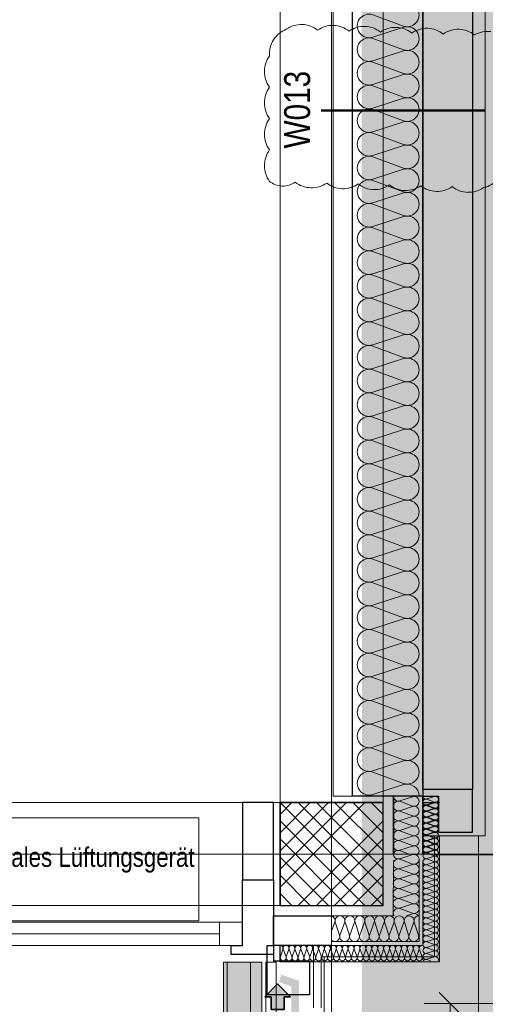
# Model space of a CAD drawing. Extents: x -620 to 300, y 62 to 1112.
# Tile 149 of 226: x 15 to 51, y 373 to 449. Entities that reach past the tile are written whole.
import ezdxf
from ezdxf.lldxf.tags import DXFTag

# ---------------------------------------------------------------- set-up
doc = ezdxf.new("R2010")
doc.units = 0
doc.layers.get('0').update_dxf_attribs({"lineweight": 13})
for name, color, linetype, lineweight, true_color in [('00_E_ST_Handlaufleuchte_Bem', 7, 'Continuous', 5, 0x7d7d00), ('00_E_ST_Handlaufleuchte_Kabel', 3, 'Continuous', 18, 0x00ff00), ('00_E_ST_Handlaufleuchte_Leerrohre_Terrasse', 6, 'Continuous', 25, 0xff00ff), ('00_E_ST_Handlaufleuchte_Übergabepunkte direkt ins Haus', 7, 'Continuous', 35, 0xcc0099), ('30 -33 Aussenwände- 3 Aussenstützen', 7, 'Continuous', 50, 0x0000dd), ('30 -33 Aussenwände- 7 Fassade_ Elemente', 7, 'Continuous', 9, 0x00aacc), ('30 -35 Decken- 1 Konstruktion-Träger- Stahlbeton', 7, 'Continuous', 13, 0x33aa00), ('30 -36 Dächer- 3 Dachbeläge', 7, 'Continuous', 15, 0x9999ff), ('30 -36 Dächer- 4 Dachbekleidungen', 7, 'Continuous', 9, 0xccccff), ('60- 61 allgemeine Ausstattung- 4 Terrassen', 9, 'Continuous', 9, 0x808080), ('70 -72 Beschriftung- 1 Beschriftung allgemein', 7, 'Continuous', 9, 0xff6633), ('70 -77 Revision- 2 Wolken', 7, 'Continuous', 18, 0x944cff), ('iwb_Layout BA_Markierung', 7, 'Continuous', 9, 0xbadcdc)]:
    doc.layers.add(name, color=color, linetype=linetype, lineweight=lineweight, true_color=true_color)
doc.layers.add('70 -71 Achsen- 1 Gebäudeachsen', color=7, linetype='STRICHPUNKT2-A06CPVSFL0', lineweight=18)
doc.layers.add('70 -75 Raumstempel- 3 Wandstempel', color=7, linetype='Continuous', lineweight=50)
doc.styles.get("Standard").update_dxf_attribs({"font": 'ARIALN.TTF'})
tags = doc.linetypes.add('grob-A06CPVSAL0', pattern=[14, 3, -8, 3]).pattern_tags.tags
tags[8:9] = [DXFTag(74, 4), DXFTag(75, 0), DXFTag(340, '0'), DXFTag(46, 0.0), DXFTag(50, 0.0), DXFTag(44, 0.0), DXFTag(45, 0.0)]
tags[6:7] = [DXFTag(74, 4), DXFTag(75, 0), DXFTag(340, '0'), DXFTag(46, 0.0), DXFTag(50, 0.0), DXFTag(44, 0.0), DXFTag(45, 0.0)]
tags[4:5] = [DXFTag(74, 4), DXFTag(75, 0), DXFTag(340, '0'), DXFTag(46, 0.0), DXFTag(50, 0.0), DXFTag(44, 0.0), DXFTag(45, 0.0)]
tags = doc.linetypes.add('STRICHPUNKT2-A06CPVSFL0', pattern=[12.7, 6.35, -3.175, 0, -3.175]).pattern_tags.tags
tags[10:11] = [DXFTag(74, 4), DXFTag(75, 0), DXFTag(340, '0'), DXFTag(46, 0.0), DXFTag(50, 0.0), DXFTag(44, 0.0), DXFTag(45, 0.0)]
tags[8:9] = [DXFTag(74, 4), DXFTag(75, 0), DXFTag(340, '0'), DXFTag(46, 0.0), DXFTag(50, 0.0), DXFTag(44, 0.0), DXFTag(45, 0.0)]
tags[6:7] = [DXFTag(74, 4), DXFTag(75, 0), DXFTag(340, '0'), DXFTag(46, 0.0), DXFTag(50, 0.0), DXFTag(44, 0.0), DXFTag(45, 0.0)]
tags[4:5] = [DXFTag(74, 4), DXFTag(75, 0), DXFTag(340, '0'), DXFTag(46, 0.0), DXFTag(50, 0.0), DXFTag(44, 0.0), DXFTag(45, 0.0)]

# ---------------------------------------------------------------- blocks, each defined once
blk = doc.blocks.new('Polygon-A06CPVS4L0')
at = {"color": 0, "linetype": 'ByBlock', "lineweight": -2, "ltscale": 0.13}
blk.add_solid([(41.831, 86.61), (41.664, 1083.814), (76.501, 86.518), (76.501, 1083.814)], dxfattribs=at)
blk = doc.blocks.new('Referenz-A06CPVSGL0')
at = {"layer": '30 -33 Aussenwände- 3 Aussenstützen', "color": 0, "lineweight": 9}
for p, q in [((35.421, 388.453), (43.421, 380.453)), ((42.007, 388.453), (35.421, 381.868)), ((40.593, 388.453), (35.421, 383.282)), ((39.179, 388.453), (35.421, 384.696)), ((37.765, 388.453), (35.421, 386.11)), ((36.35, 388.453), (35.421, 387.524)), ((36.836, 388.453), (43.421, 381.868)), ((38.25, 388.453), (43.421, 383.282)), ((39.664, 388.453), (43.421, 384.696)), ((41.078, 388.453), (43.421, 386.11)), ((42.493, 388.453), (43.421, 387.524)), ((35.421, 387.039), (42.007, 380.453)), ((43.421, 387.039), (36.836, 380.453)), ((35.421, 385.625), (40.593, 380.453)), ((43.421, 385.625), (38.25, 380.453)), ((39.421, 385.453), (39.421, 383.453)), ((35.421, 384.211), (39.179, 380.453)), ((38.421, 384.453), (40.421, 384.453)), ((43.421, 384.211), (39.664, 380.453)), ((35.421, 382.797), (37.765, 380.453)), ((43.421, 382.797), (41.078, 380.453)), ((35.421, 381.382), (36.35, 380.453)), ((43.421, 381.382), (42.493, 380.453))]:
    blk.add_line(p, q, dxfattribs=at)
at = {"layer": '30 -33 Aussenwände- 3 Aussenstützen', "color": 0, "linetype": 'Continuous', "lineweight": 25, "ltscale": 0.25}
for p, q in [((43.421, 388.453), (35.421, 388.453)), ((35.421, 388.453), (35.421, 380.453)), ((43.421, 380.453), (43.421, 388.453)), ((35.421, 380.453), (43.421, 380.453))]:
    blk.add_line(p, q, dxfattribs=at)
at = {"layer": '30 -33 Aussenwände- 7 Fassade_ Elemente', "color": 0, "linetype": 'Continuous', "lineweight": 25, "ltscale": 0.25}
for p, q in [((46.521, 549.453), (46.521, 384.453)), ((41.061, 388.953), (41.061, 544.953)), ((46.521, 389.453), (46.521, 544.453)), ((50.361, 544.453), (50.361, 389.453)), ((50.361, 389.453), (46.521, 389.453)), ((50.361, 389.453), (46.521, 389.453)), ((46.521, 389.453), (46.521, 388.953)), ((50.361, 386.153), (50.361, 389.453)), ((44.221, 388.953), (41.061, 388.953)), ((44.221, 384.453), (44.221, 388.953)), ((46.521, 388.953), (44.221, 388.953)), ((44.221, 388.953), (44.221, 384.453)), ((46.521, 384.453), (46.521, 388.953)), ((46.521, 388.953), (47.721, 388.953)), ((47.721, 388.953), (47.721, 386.153)), ((34.921, 388.453), (32.521, 388.453)), ((32.521, 388.453), (32.521, 382.453)), ((34.921, 382.453), (34.921, 388.453)), ((46.518, 388.45), (47.798, 388.45)), ((47.721, 386.153), (50.361, 386.153)), ((32.521, 377.353), (32.521, 382.453)), ((32.521, 382.453), (34.921, 382.453)), ((34.921, 382.453), (34.921, 376.653)), ((34.921, 377.353), (34.921, 379.653)), ((34.921, 379.653), (39.421, 379.653)), ((31.621, 376.653), (31.621, 377.353)), ((31.621, 377.353), (32.521, 377.353)), ((34.421, 373.513), (34.421, 377.353)), ((34.421, 377.353), (34.921, 377.353)), ((39.421, 377.353), (34.921, 377.353)), ((34.921, 377.353), (34.921, 376.153)), ((35.421, 376.073), (35.421, 377.353)), ((34.921, 376.653), (31.621, 376.653)), ((34.921, 376.153), (37.721, 376.153)), ((37.721, 376.153), (37.721, 373.513)), ((37.721, 373.513), (34.421, 373.513))]:
    blk.add_line(p, q, dxfattribs=at)
at = {"layer": '30 -33 Aussenwände- 7 Fassade_ Elemente', "color": 0, "linetype": 'Continuous', "ltscale": 0.13}
for p, q in [((51.361, 385.853), (51.361, 548.053)), ((39.561, 544.953), (39.561, 388.953)), ((42.621, 449.651), (45.021, 448.763)), ((45.021, 448.673), (42.621, 447.902)), ((42.621, 447.812), (45.021, 446.925)), ((45.021, 446.835), (42.621, 446.064)), ((42.621, 445.974), (45.021, 445.086)), ((45.021, 444.996), (42.621, 444.225)), ((42.621, 444.135), (45.021, 443.248)), ((45.021, 443.158), (42.621, 442.386)), ((42.621, 442.296), (45.021, 441.409)), ((45.021, 441.319), (42.621, 440.548)), ((42.621, 440.458), (45.021, 439.571)), ((45.021, 439.481), (42.621, 438.709)), ((42.621, 438.619), (45.021, 437.732)), ((45.021, 437.642), (42.621, 436.871)), ((42.621, 436.781), (45.021, 435.894)), ((45.021, 435.804), (42.621, 435.032)), ((42.621, 434.942), (45.021, 434.055)), ((45.021, 433.965), (42.621, 433.194)), ((42.621, 433.104), (45.021, 432.217)), ((45.021, 432.127), (42.621, 431.355)), ((42.621, 431.265), (45.021, 430.378)), ((45.021, 430.288), (42.621, 429.517)), ((42.621, 429.427), (45.021, 428.54)), ((45.021, 428.45), (42.621, 427.678)), ((42.621, 427.588), (45.021, 426.701)), ((45.021, 426.611), (42.621, 425.84)), ((42.621, 425.75), (45.021, 424.863)), ((45.021, 424.773), (42.621, 424.001)), ((42.621, 423.911), (45.021, 423.024)), ((45.021, 422.934), (42.621, 422.163)), ((42.621, 422.073), (45.021, 421.185)), ((45.021, 421.095), (42.621, 420.324)), ((42.621, 420.234), (45.021, 419.347)), ((45.021, 419.257), (42.621, 418.486)), ((42.621, 418.396), (45.021, 417.508)), ((45.021, 417.418), (42.621, 416.647)), ((42.621, 416.557), (45.021, 415.67)), ((45.021, 415.58), (42.621, 414.809)), ((42.621, 414.719), (45.021, 413.831)), ((45.021, 413.741), (42.621, 412.97)), ((42.621, 412.88), (45.021, 411.993)), ((45.021, 411.903), (42.621, 411.131)), ((42.621, 411.041), (45.021, 410.154)), ((45.021, 410.064), (42.621, 409.293)), ((42.621, 409.203), (45.021, 408.316)), ((45.021, 408.226), (42.621, 407.454)), ((42.621, 407.364), (45.021, 406.477)), ((45.021, 406.387), (42.621, 405.616)), ((42.621, 405.526), (45.021, 404.639)), ((45.021, 404.549), (42.621, 403.777)), ((42.621, 403.687), (45.021, 402.8)), ((45.021, 402.71), (42.621, 401.939)), ((42.621, 401.849), (45.021, 400.962)), ((45.021, 400.872), (42.621, 400.1)), ((42.621, 400.01), (45.021, 399.123)), ((45.021, 399.033), (42.621, 398.262)), ((42.621, 398.172), (45.021, 397.285)), ((45.021, 397.195), (42.621, 396.423)), ((42.621, 396.333), (45.021, 395.446)), ((45.021, 395.356), (42.621, 394.585)), ((42.621, 394.495), (45.021, 393.608)), ((45.021, 393.518), (42.621, 392.746)), ((42.621, 392.656), (45.021, 391.769)), ((42.621, 392.656), (45.021, 391.769)), ((45.021, 391.679), (42.621, 390.908)), ((45.021, 391.679), (42.621, 390.908)), ((42.621, 390.818), (45.021, 389.93)), ((45.021, 389.84), (42.621, 389.069)), ((39.561, 388.953), (46.521, 388.953)), ((44.721, 388.584), (45.721, 388.905)), ((45.721, 388.177), (44.721, 388.546)), ((46.521, 388.953), (46.521, 385.853)), ((46.822, 388.732), (47.422, 388.924)), ((47.421, 388.487), (46.822, 388.709)), ((-121.079, 388.453), (34.921, 388.453)), ((34.921, 388.453), (34.921, 377.353)), ((44.721, 387.818), (45.721, 388.139)), ((44.721, 387.818), (45.721, 388.139)), ((45.721, 387.411), (44.721, 387.78)), ((45.721, 387.411), (44.721, 387.78)), ((46.818, 388.228), (47.418, 388.421)), ((47.418, 387.984), (46.818, 388.206)), ((46.818, 387.769), (47.418, 387.962)), ((46.818, 387.769), (47.418, 387.962)), ((46.821, 388.272), (47.421, 388.464)), ((46.821, 388.272), (47.421, 388.464)), ((47.421, 388.027), (46.821, 388.249)), ((47.421, 388.027), (46.821, 388.249)), ((46.821, 387.812), (47.421, 388.005)), ((47.421, 387.568), (46.821, 387.79)), ((44.721, 387.052), (45.721, 387.373)), ((45.721, 386.645), (44.721, 387.014)), ((47.418, 387.524), (46.818, 387.746)), ((47.418, 387.524), (46.818, 387.746)), ((46.818, 387.309), (47.418, 387.502)), ((47.418, 387.065), (46.818, 387.287)), ((46.818, 386.849), (47.418, 387.042)), ((46.82, 386.893), (47.42, 387.085)), ((46.821, 387.353), (47.421, 387.545)), ((47.42, 387.108), (46.821, 387.33)), ((44.721, 386.286), (45.721, 386.607)), ((44.721, 386.286), (45.721, 386.607)), ((45.721, 385.878), (44.721, 386.248)), ((45.721, 385.878), (44.721, 386.248)), ((47.418, 386.605), (46.818, 386.827)), ((46.818, 386.39), (47.418, 386.583)), ((47.418, 386.146), (46.818, 386.367)), ((47.42, 386.648), (46.82, 386.871)), ((46.82, 386.433), (47.42, 386.626)), ((47.42, 386.189), (46.82, 386.411)), ((44.721, 385.52), (45.721, 385.841)), ((44.721, 385.52), (45.721, 385.841)), ((45.721, 385.112), (44.721, 385.482)), ((46.521, 385.853), (51.361, 385.853)), ((46.818, 385.93), (47.418, 386.123)), ((47.418, 385.686), (46.818, 385.908)), ((46.818, 385.471), (47.418, 385.663)), ((47.419, 385.729), (46.819, 385.951)), ((46.819, 385.514), (47.419, 385.707)), ((46.819, 385.514), (47.419, 385.707)), ((47.419, 385.269), (46.819, 385.492)), ((47.419, 385.269), (46.819, 385.492)), ((46.82, 385.974), (47.42, 386.166)), ((47.801, 385.853), (47.801, 376.073)), ((39.421, 383.453), (39.421, 385.453)), ((39.421, 383.453), (39.421, 385.453)), ((39.421, 383.453), (39.421, 385.453)), ((44.721, 384.754), (45.721, 385.075)), ((44.721, 384.716), (45.432, 384.453)), ((47.418, 385.226), (46.818, 385.448)), ((46.818, 385.011), (47.418, 385.204)), ((47.418, 384.767), (46.818, 384.988)), ((46.818, 384.595), (47.419, 384.787)), ((46.818, 384.551), (47.418, 384.744)), ((46.819, 385.055), (47.419, 385.247)), ((46.819, 385.055), (47.419, 385.247)), ((47.419, 384.81), (46.819, 385.032)), ((40.421, 384.453), (38.421, 384.453)), ((40.421, 384.453), (38.421, 384.453)), ((40.421, 384.453), (38.421, 384.453)), ((44.221, 383.953), (44.218, 379.653)), ((44.722, 384.084), (45.722, 384.405)), ((45.721, 383.676), (44.722, 384.047)), ((46.221, 383.952), (46.217, 377.653)), ((46.521, 383.952), (46.516, 377.353)), ((46.818, 384.572), (47.14, 384.453)), ((47.418, 384.307), (46.818, 384.529)), ((46.818, 384.092), (47.418, 384.285)), ((47.418, 383.847), (46.818, 384.069)), ((44.721, 383.318), (45.721, 383.639)), ((44.721, 383.318), (45.721, 383.639)), ((45.721, 382.91), (44.721, 383.281)), ((45.721, 382.91), (44.721, 383.281)), ((46.818, 383.632), (47.418, 383.825)), ((47.418, 383.388), (46.818, 383.61)), ((46.818, 383.172), (47.418, 383.365)), ((44.72, 382.552), (45.721, 382.873)), ((45.72, 382.144), (44.72, 382.515)), ((47.418, 382.928), (46.818, 383.15)), ((46.818, 382.713), (47.418, 382.906)), ((47.418, 382.468), (46.818, 382.69)), ((46.818, 382.253), (47.418, 382.446)), ((44.72, 381.786), (45.72, 382.107)), ((44.72, 381.786), (45.72, 382.107)), ((45.72, 381.378), (44.72, 381.749)), ((45.72, 381.378), (44.72, 381.749)), ((47.418, 382.009), (46.818, 382.231)), ((46.818, 381.794), (47.418, 381.986)), ((47.418, 381.549), (46.818, 381.771)), ((44.719, 381.02), (45.719, 381.341)), ((44.719, 381.02), (45.719, 381.341)), ((45.719, 380.612), (44.719, 380.982)), ((46.818, 381.334), (47.418, 381.527)), ((47.418, 381.09), (46.818, 381.311)), ((46.818, 380.874), (47.418, 381.067)), ((44.719, 380.254), (45.719, 380.575)), ((45.718, 379.846), (44.719, 380.216)), ((47.418, 380.63), (46.818, 380.852)), ((46.818, 380.415), (47.418, 380.607)), ((47.418, 380.17), (46.818, 380.392)), ((46.818, 379.955), (47.418, 380.148)), ((44.218, 379.653), (39.421, 379.653)), ((45.232, 379.653), (45.718, 379.808)), ((47.418, 379.711), (46.818, 379.932)), ((46.818, 379.495), (47.418, 379.688)), ((47.418, 379.251), (46.818, 379.473)), ((32.521, 379.153), (8.121, 379.153)), ((32.521, 377.353), (32.521, 379.153)), ((39.679, 379.153), (39.421, 378.458)), ((39.716, 379.153), (40.038, 378.153)), ((40.075, 378.153), (40.445, 379.153)), ((40.482, 379.153), (40.804, 378.153)), ((40.482, 379.153), (40.804, 378.153)), ((40.841, 378.153), (41.211, 379.153)), ((40.841, 378.153), (41.211, 379.153)), ((41.248, 379.153), (41.57, 378.153)), ((41.248, 379.153), (41.57, 378.153)), ((41.607, 378.153), (41.977, 379.153)), ((42.014, 379.153), (42.336, 378.153)), ((42.373, 378.153), (42.743, 379.153)), ((42.78, 379.153), (43.102, 378.153)), ((43.139, 378.153), (43.509, 379.153)), ((43.546, 379.153), (43.868, 378.153)), ((43.905, 378.153), (44.275, 379.153)), ((44.312, 379.153), (44.634, 378.153)), ((44.671, 378.153), (45.041, 379.153)), ((44.671, 378.153), (45.041, 379.153)), ((45.079, 379.153), (45.4, 378.153)), ((45.079, 379.153), (45.4, 378.153)), ((45.437, 378.153), (45.807, 379.153)), ((45.845, 379.153), (46.166, 378.153)), ((46.818, 379.036), (47.418, 379.229)), ((47.418, 378.791), (46.818, 379.013)), ((46.818, 378.576), (47.418, 378.769)), ((47.418, 378.332), (46.818, 378.554)), ((46.818, 378.116), (47.418, 378.309)), ((47.418, 377.872), (46.818, 378.094)), ((46.818, 377.657), (47.418, 377.85)), ((8.121, 377.353), (32.521, 377.353)), ((34.921, 377.353), (38.021, 377.353)), ((35.421, 376.073), (35.421, 377.353)), ((38.021, 377.353), (38.021, 372.513)), ((46.217, 377.653), (39.421, 377.653)), ((46.516, 377.353), (39.421, 377.353)), ((47.418, 377.413), (46.818, 377.634)), ((46.818, 377.197), (47.418, 377.39)), ((46.818, 377.197), (47.418, 377.39)), ((47.418, 376.953), (46.818, 377.175)), ((47.418, 376.953), (46.818, 377.175)), ((35.643, 377.053), (35.45, 376.453)), ((35.888, 376.453), (35.666, 377.053)), ((36.103, 377.053), (35.91, 376.453)), ((36.103, 377.053), (35.91, 376.453)), ((36.347, 376.453), (36.125, 377.053)), ((36.347, 376.453), (36.125, 377.053)), ((36.563, 377.053), (36.37, 376.453)), ((36.807, 376.453), (36.585, 377.053)), ((37.022, 377.053), (36.829, 376.453)), ((37.266, 376.453), (37.045, 377.053)), ((37.482, 377.053), (37.289, 376.453)), ((37.726, 376.453), (37.504, 377.053)), ((37.941, 377.053), (37.749, 376.453)), ((38.186, 376.453), (37.964, 377.053)), ((38.401, 377.053), (38.208, 376.453)), ((38.645, 376.453), (38.424, 377.053)), ((38.861, 377.053), (38.668, 376.453)), ((39.105, 376.453), (38.883, 377.053)), ((39.32, 377.053), (39.127, 376.453)), ((39.565, 376.453), (39.343, 377.053)), ((39.78, 377.053), (39.587, 376.453)), ((40.024, 376.453), (39.802, 377.053)), ((40.24, 377.053), (40.047, 376.453)), ((40.484, 376.453), (40.262, 377.053)), ((40.699, 377.053), (40.506, 376.453)), ((40.944, 376.453), (40.722, 377.053)), ((41.159, 377.053), (40.966, 376.453)), ((41.403, 376.453), (41.181, 377.053)), ((41.618, 377.053), (41.426, 376.453)), ((41.863, 376.453), (41.641, 377.053)), ((42.078, 377.053), (41.885, 376.453)), ((42.322, 376.453), (42.101, 377.053)), ((42.538, 377.053), (42.345, 376.453)), ((42.782, 376.453), (42.56, 377.053)), ((42.997, 377.053), (42.805, 376.453)), ((43.242, 376.453), (43.02, 377.053)), ((43.457, 377.053), (43.264, 376.453)), ((43.701, 376.453), (43.479, 377.053)), ((43.917, 377.053), (43.724, 376.453)), ((44.161, 376.453), (43.939, 377.053)), ((44.376, 377.053), (44.183, 376.453)), ((44.621, 376.453), (44.399, 377.053)), ((44.836, 377.053), (44.643, 376.453)), ((45.08, 376.453), (44.858, 377.053)), ((45.296, 377.053), (45.103, 376.453)), ((45.296, 377.053), (45.103, 376.453)), ((45.54, 376.453), (45.318, 377.053)), ((45.54, 376.453), (45.318, 377.053)), ((45.755, 377.053), (45.562, 376.453)), ((45.755, 377.053), (45.562, 376.453)), ((45.999, 376.453), (45.778, 377.053)), ((46.215, 377.053), (46.022, 376.453)), ((46.459, 376.453), (46.237, 377.053)), ((46.521, 376.578), (46.482, 376.453)), ((46.818, 376.738), (47.418, 376.93)), ((46.818, 376.738), (47.418, 376.93)), ((47.418, 376.493), (46.818, 376.715)), ((46.818, 376.278), (47.418, 376.471)), ((47.801, 376.073), (35.421, 376.073)), ((46.818, 376.255), (47.094, 376.153))]:
    blk.add_line(p, q, dxfattribs=at)
at = {"layer": '30 -33 Aussenwände- 7 Fassade_ Elemente', "color": 0, "linetype": 'grob-A06CPVSAL0', "ltscale": 0.13}
for p, q in [((29.121, 387.253), (-12.879, 387.253)), ((29.121, 379.253), (29.121, 387.253)), ((-12.879, 379.253), (29.121, 379.253))]:
    blk.add_line(p, q, dxfattribs=at)
at = {"layer": '30 -33 Aussenwände- 7 Fassade_ Elemente', "color": 0, "linetype": 'Continuous', "lineweight": 18, "ltscale": 0.18}
for p, q in [((32.521, 377.353), (32.521, 382.453)), ((32.521, 382.453), (34.921, 382.453)), ((34.921, 382.453), (34.921, 376.653)), ((32.521, 379.153), (30.721, 379.153)), ((30.721, 379.153), (30.721, 377.353)), ((32.521, 377.353), (32.521, 379.153)), ((9.721, 378.253), (30.721, 378.253)), ((30.721, 377.353), (32.521, 377.353)), ((31.621, 376.653), (31.621, 377.353)), ((31.621, 377.353), (32.521, 377.353)), ((34.921, 376.653), (31.621, 376.653))]:
    blk.add_line(p, q, dxfattribs=at)
at = {"layer": '30 -33 Aussenwände- 7 Fassade_ Elemente', "color": 0, "linetype": 'Continuous', "ltscale": 0.13}
for centre, major_axis, end_param in [((45.303, 449.638), (-0.282, -0.874), 3.764652), ((42.34, 448.776), (0.282, 0.874), 3.765224), ((45.303, 447.799), (-0.282, -0.874), 3.764652), ((42.34, 446.938), (0.282, 0.874), 3.765224), ((45.303, 445.961), (-0.282, -0.874), 3.764652), ((42.34, 445.099), (0.282, 0.874), 3.765224), ((45.303, 444.122), (-0.282, -0.874), 3.764652), ((42.34, 443.261), (0.282, 0.874), 3.765224), ((45.303, 442.284), (-0.282, -0.874), 3.764652), ((42.34, 441.422), (0.282, 0.874), 3.765224), ((45.303, 440.445), (-0.282, -0.874), 3.764652), ((42.34, 439.584), (0.282, 0.874), 3.765224), ((45.303, 438.606), (-0.282, -0.874), 3.764652), ((42.34, 437.745), (0.282, 0.874), 3.765224), ((45.303, 436.768), (-0.282, -0.874), 3.764652), ((42.34, 435.907), (0.282, 0.874), 3.765224), ((45.303, 434.929), (-0.282, -0.874), 3.764652), ((42.34, 434.068), (0.282, 0.874), 3.765224), ((45.303, 433.091), (-0.282, -0.874), 3.764652), ((42.34, 432.23), (0.282, 0.874), 3.765224), ((45.303, 431.252), (-0.282, -0.874), 3.764652), ((42.34, 430.391), (0.282, 0.874), 3.765224), ((45.303, 429.414), (-0.282, -0.874), 3.764652), ((42.34, 428.553), (0.282, 0.874), 3.765224), ((45.303, 427.575), (-0.282, -0.874), 3.764652), ((42.34, 426.714), (0.282, 0.874), 3.765224), ((45.303, 425.737), (-0.282, -0.874), 3.764652), ((42.34, 424.875), (0.282, 0.874), 3.765224), ((45.303, 423.898), (-0.282, -0.874), 3.764652), ((42.34, 423.037), (0.282, 0.874), 3.765224), ((45.303, 422.06), (-0.282, -0.874), 3.764652), ((42.34, 421.198), (0.282, 0.874), 3.765224), ((45.303, 420.221), (-0.282, -0.874), 3.764652), ((42.34, 419.36), (0.282, 0.874), 3.765224), ((45.303, 418.383), (-0.282, -0.874), 3.764652), ((42.34, 417.521), (0.282, 0.874), 3.765224), ((45.303, 416.544), (-0.282, -0.874), 3.764652), ((42.34, 415.683), (0.282, 0.874), 3.765224), ((45.303, 414.706), (-0.282, -0.874), 3.764652), ((42.34, 413.844), (0.282, 0.874), 3.765224), ((45.303, 412.867), (-0.282, -0.874), 3.764652), ((42.34, 412.006), (0.282, 0.874), 3.765224), ((45.303, 411.029), (-0.282, -0.874), 3.764652), ((42.34, 410.167), (0.282, 0.874), 3.765224), ((45.303, 409.19), (-0.282, -0.874), 3.764652), ((42.34, 408.329), (0.282, 0.874), 3.765224), ((45.303, 407.351), (-0.282, -0.874), 3.764652), ((42.34, 406.49), (0.282, 0.874), 3.765224), ((45.303, 405.513), (-0.282, -0.874), 3.764652), ((42.34, 404.652), (0.282, 0.874), 3.765224), ((45.303, 403.674), (-0.282, -0.874), 3.764652), ((42.34, 402.813), (0.282, 0.874), 3.765224), ((45.303, 401.836), (-0.282, -0.874), 3.764652), ((42.34, 400.975), (0.282, 0.874), 3.765224), ((45.303, 399.997), (-0.282, -0.874), 3.764652), ((42.34, 399.136), (0.282, 0.874), 3.765224), ((45.303, 398.159), (-0.282, -0.874), 3.764652), ((42.34, 397.298), (0.282, 0.874), 3.765224), ((45.303, 396.32), (-0.282, -0.874), 3.764652), ((42.34, 395.459), (0.282, 0.874), 3.765224), ((45.303, 394.482), (-0.282, -0.874), 3.764652), ((42.34, 393.62), (0.282, 0.874), 3.765224), ((45.303, 392.643), (-0.282, -0.874), 3.764652), ((45.303, 392.643), (-0.282, -0.874), 3.764652), ((42.34, 391.782), (0.282, 0.874), 3.765224), ((42.34, 391.782), (0.282, 0.874), 3.765224), ((45.303, 390.805), (-0.282, -0.874), 3.764652), ((45.303, 390.805), (-0.282, -0.874), 3.764652), ((42.34, 389.943), (0.282, 0.874), 3.765224), ((45.303, 388.966), (0.918, -0.013), 1.896254), ((44.604, 388.182), (0.117, 0.364), 3.764652), ((44.604, 388.182), (0.117, 0.364), 3.764652), ((44.604, 388.948), (-0.383, 0.005), 1.896254), ((45.839, 388.541), (-0.117, -0.364), 3.765224), ((46.751, 388.491), (0.071, 0.219), 3.764652), ((46.751, 388.491), (0.071, 0.219), 3.764652), ((46.751, 388.95), (-0.23, 0.003), 1.896254), ((47.492, 388.705), (-0.071, -0.219), 3.765224), ((44.604, 387.416), (0.117, 0.364), 3.764652), ((44.604, 387.416), (0.117, 0.364), 3.764652), ((45.839, 387.775), (-0.117, -0.364), 3.765224), ((45.839, 387.775), (-0.117, -0.364), 3.765224), ((46.748, 387.987), (0.07, 0.219), 3.764652), ((46.748, 387.987), (0.07, 0.219), 3.764652), ((46.748, 387.528), (0.07, 0.219), 3.764652), ((46.748, 387.528), (0.07, 0.219), 3.764652), ((46.751, 388.031), (0.071, 0.219), 3.764652), ((46.751, 388.031), (0.071, 0.219), 3.764652), ((46.75, 387.571), (0.071, 0.219), 3.764652), ((46.748, 388.447), (-0.23, 0.003), 1.896254), ((47.489, 388.203), (-0.07, -0.219), 3.765224), ((47.489, 387.743), (-0.07, -0.219), 3.765224), ((47.489, 387.743), (-0.07, -0.219), 3.765224), ((47.492, 388.246), (-0.071, -0.219), 3.765224), ((47.492, 388.246), (-0.071, -0.219), 3.765224), ((47.491, 387.786), (-0.071, -0.219), 3.765224), ((44.604, 386.65), (0.117, 0.364), 3.764652), ((44.604, 386.65), (0.117, 0.364), 1.254884), ((45.839, 387.009), (-0.117, -0.364), 3.765224), ((46.748, 387.068), (0.07, 0.219), 3.764652), ((46.75, 387.112), (0.071, 0.219), 3.764652), ((47.489, 387.283), (-0.07, -0.219), 3.765224), ((47.489, 386.824), (-0.07, -0.219), 3.765224), ((47.491, 387.326), (-0.071, -0.219), 3.765224), ((47.491, 386.867), (-0.071, -0.219), 3.765224), ((44.604, 386.65), (-0.31, 0.225), 1.254884), ((44.604, 385.884), (0.117, 0.364), 3.764652), ((44.604, 386.65), (-0.31, -0.225), 1.254884), ((44.604, 385.884), (0.117, 0.364), 1.254884), ((45.839, 386.243), (-0.117, -0.364), 3.765224), ((45.839, 386.243), (0.31, 0.225), 1.255075), ((45.839, 386.243), (0.31, -0.225), 1.255075), ((46.748, 386.608), (0.07, 0.219), 3.764652), ((46.748, 386.149), (0.07, 0.219), 3.764652), ((46.75, 386.652), (0.071, 0.219), 3.764652), ((46.749, 386.192), (0.071, 0.219), 3.764652), ((47.489, 386.364), (-0.07, -0.219), 3.765224), ((47.49, 386.407), (-0.071, -0.219), 3.765224), ((44.604, 385.884), (-0.31, 0.225), 1.254884), ((44.604, 385.884), (-0.31, -0.225), 1.254884), ((44.604, 385.118), (0.117, 0.364), 1.254884), ((45.839, 386.243), (-0.117, -0.364), 1.255075), ((45.839, 385.477), (-0.117, -0.364), 3.765224), ((45.839, 385.477), (0.31, 0.225), 1.255075), ((45.839, 385.477), (0.31, -0.225), 1.255075), ((46.748, 385.689), (0.07, 0.219), 3.764652), ((46.749, 385.273), (0.071, 0.219), 3.764652), ((46.748, 385.23), (0.07, 0.219), 3.764652), ((46.749, 385.733), (0.071, 0.219), 3.764652), ((46.749, 385.733), (-0.186, 0.135), 1.254884), ((46.749, 385.733), (0.071, 0.219), 1.254884), ((46.749, 385.733), (-0.186, -0.135), 1.254884), ((46.749, 385.273), (0.071, 0.219), 1.254884), ((47.489, 385.904), (-0.07, -0.219), 3.765224), ((47.489, 385.445), (-0.07, -0.219), 3.765224), ((47.49, 385.948), (-0.071, -0.219), 3.765224), ((47.49, 385.488), (-0.071, -0.219), 3.765224), ((47.49, 385.488), (0.186, 0.135), 1.255075), ((47.49, 385.488), (0.186, -0.135), 1.255075), ((44.604, 385.118), (-0.31, 0.225), 1.254884), ((44.604, 384.352), (0.117, 0.364), 1.613483), ((44.604, 385.118), (-0.31, -0.225), 1.254884), ((45.839, 385.477), (-0.117, -0.364), 1.255075), ((45.839, 384.711), (0.283, -0.257), 2.619647), ((46.749, 385.273), (-0.186, 0.135), 1.254884), ((46.748, 384.77), (0.07, 0.219), 3.764652), ((46.748, 384.814), (-0.186, 0.135), 1.254884), ((46.748, 384.814), (0.071, 0.219), 1.254884), ((46.749, 385.273), (-0.186, -0.135), 1.254884), ((47.489, 384.985), (-0.07, -0.219), 3.765224), ((47.489, 384.526), (-0.07, -0.219), 3.765224), ((47.49, 385.488), (-0.071, -0.219), 1.255075), ((47.489, 385.028), (-0.071, -0.219), 3.765224), ((47.489, 385.028), (0.186, 0.135), 1.255075), ((47.489, 385.028), (-0.071, -0.219), 1.255075), ((47.489, 384.569), (0.198, -0.116), 2.411197), ((47.489, 385.028), (0.186, -0.135), 1.255075), ((44.604, 383.683), (0.118, 0.364), 3.764652), ((44.604, 383.683), (0.118, 0.364), 3.764652), ((44.605, 384.449), (-0.383, 0.006), 1.896254), ((45.839, 384.04), (-0.118, -0.364), 3.765224), ((46.748, 384.31), (0.07, 0.219), 3.764652), ((46.748, 383.851), (0.07, 0.219), 3.764652), ((46.748, 384.354), (0.071, 0.219), 1.434048), ((46.748, 384.814), (-0.186, -0.135), 1.254884), ((47.489, 384.066), (-0.07, -0.219), 3.765224), ((44.603, 382.916), (0.118, 0.364), 3.764652), ((44.603, 382.916), (0.118, 0.364), 3.764652), ((45.838, 383.274), (-0.118, -0.364), 3.765224), ((45.838, 383.274), (-0.118, -0.364), 3.765224), ((46.748, 383.391), (0.07, 0.219), 3.764652), ((47.489, 383.606), (-0.07, -0.219), 3.765224), ((47.489, 383.147), (-0.07, -0.219), 3.765224), ((44.603, 382.15), (0.118, 0.364), 3.764652), ((44.603, 382.15), (0.118, 0.364), 1.254884), ((45.838, 382.508), (-0.118, -0.364), 3.765224), ((46.748, 382.931), (0.07, 0.219), 3.764652), ((46.748, 382.472), (0.07, 0.219), 3.764652), ((47.489, 382.687), (-0.07, -0.219), 3.765224), ((47.489, 382.227), (-0.07, -0.219), 3.765224), ((44.602, 381.384), (0.118, 0.364), 3.764652), ((44.603, 382.15), (-0.31, 0.225), 1.254884), ((44.603, 382.15), (-0.31, -0.224), 1.254884), ((44.602, 381.384), (0.118, 0.364), 1.254884), ((45.837, 381.742), (-0.118, -0.364), 3.765224), ((45.837, 381.742), (0.31, 0.224), 1.255075), ((45.837, 381.742), (0.31, -0.225), 1.255075), ((46.748, 382.012), (0.07, 0.219), 3.764652), ((46.748, 381.552), (0.07, 0.219), 3.764652), ((47.489, 381.768), (-0.07, -0.219), 3.765224), ((44.602, 381.384), (-0.31, 0.225), 1.254884), ((44.602, 381.384), (-0.31, -0.224), 1.254884), ((44.602, 380.618), (0.118, 0.364), 1.254884), ((45.837, 380.976), (-0.118, -0.364), 3.765224), ((45.837, 380.976), (0.31, 0.224), 1.255075), ((45.837, 381.742), (-0.118, -0.364), 1.255075), ((45.837, 380.976), (0.31, -0.225), 1.255075), ((46.748, 381.093), (0.07, 0.219), 3.764652), ((47.489, 381.308), (-0.07, -0.219), 3.765224), ((47.489, 380.849), (-0.07, -0.219), 3.765224), ((44.601, 379.852), (0.118, 0.364), 2.429518), ((44.602, 380.618), (-0.31, 0.225), 1.254884), ((44.602, 380.618), (-0.31, -0.224), 1.254884), ((45.837, 380.976), (-0.118, -0.364), 1.255075), ((45.836, 380.21), (0.31, 0.224), 1.255075), ((45.836, 380.21), (0.31, -0.225), 1.255075), ((46.748, 380.633), (0.07, 0.219), 3.764652), ((46.748, 380.174), (0.07, 0.219), 3.764652), ((47.489, 380.389), (-0.07, -0.219), 3.765224), ((47.489, 379.929), (-0.07, -0.219), 3.765224), ((39.314, 379.271), (0.364, -0.117), 1.598679), ((40.08, 379.271), (-0.225, 0.31), 1.254884), ((40.08, 379.271), (0.225, 0.31), 1.254884), ((40.08, 379.271), (0.364, -0.117), 1.254884), ((40.846, 379.271), (0.364, -0.117), 3.764652), ((40.846, 379.271), (-0.225, 0.31), 1.254884), ((40.846, 379.271), (0.225, 0.31), 1.254884), ((40.846, 379.271), (0.364, -0.117), 1.254884), ((41.613, 379.271), (0.364, -0.117), 3.764652), ((41.613, 379.271), (-0.225, 0.31), 1.254884), ((41.613, 379.271), (0.225, 0.31), 1.254884), ((41.613, 379.271), (0.364, -0.117), 1.254884), ((42.379, 379.271), (0.364, -0.117), 3.764652), ((43.145, 379.271), (0.364, -0.117), 3.764652), ((43.911, 379.271), (0.364, -0.117), 3.764652), ((44.677, 379.271), (0.364, -0.117), 3.764652), ((44.677, 379.271), (0.364, -0.117), 3.764652), ((45.443, 379.271), (0.364, -0.117), 3.764652), ((45.443, 379.271), (0.364, -0.117), 3.764652), ((45.836, 380.21), (-0.118, -0.364), 1.255075), ((45.835, 379.444), (0.321, 0.208), 1.307885), ((46.209, 379.271), (0.005, 0.383), 1.896254), ((46.748, 379.714), (0.07, 0.219), 3.764652), ((46.748, 379.254), (0.07, 0.219), 3.764652), ((47.489, 379.47), (-0.07, -0.219), 3.765224), ((46.748, 378.795), (0.07, 0.219), 3.764652), ((47.489, 379.01), (-0.07, -0.219), 3.765224), ((47.489, 378.55), (-0.07, -0.219), 3.765224), ((39.673, 378.036), (-0.252, -0.288), 2.600578), ((40.439, 378.036), (-0.364, 0.117), 3.765224), ((40.439, 378.036), (-0.364, 0.117), 1.255075), ((40.439, 378.036), (0.225, -0.31), 1.255075), ((41.205, 378.036), (-0.364, 0.117), 3.765224), ((41.205, 378.036), (-0.364, 0.117), 1.255075), ((41.205, 378.036), (0.225, -0.31), 1.255075), ((41.971, 378.036), (-0.364, 0.117), 3.765224), ((42.737, 378.036), (-0.364, 0.117), 3.765224), ((43.504, 378.036), (-0.364, 0.117), 3.765224), ((44.27, 378.036), (-0.364, 0.117), 3.765224), ((45.036, 378.036), (-0.364, 0.117), 3.765224), ((45.036, 378.036), (-0.364, 0.117), 3.765224), ((45.802, 378.036), (-0.364, 0.117), 3.765224), ((46.748, 378.335), (0.07, 0.219), 3.764652), ((46.748, 377.875), (0.07, 0.219), 3.764652), ((47.489, 378.091), (-0.07, -0.219), 3.765224), ((47.489, 377.631), (-0.07, -0.219), 3.765224), ((35.425, 377.124), (0.219, -0.07), 1.896254), ((35.884, 377.124), (0.219, -0.07), 3.764652), ((35.884, 377.124), (0.219, -0.07), 3.764652), ((36.344, 377.124), (0.219, -0.07), 3.764652), ((36.344, 377.124), (0.219, -0.07), 3.764652), ((36.804, 377.124), (0.219, -0.07), 3.764652), ((37.263, 377.124), (0.219, -0.07), 3.764652), ((37.723, 377.124), (0.219, -0.07), 3.764652), ((38.182, 377.124), (0.219, -0.07), 3.764652), ((38.642, 377.124), (0.219, -0.07), 3.764652), ((39.102, 377.124), (0.219, -0.07), 3.764652), ((39.561, 377.124), (0.219, -0.07), 3.764652), ((40.021, 377.124), (0.219, -0.07), 3.764652), ((40.439, 378.036), (-0.225, -0.31), 1.255075), ((40.481, 377.124), (0.219, -0.07), 3.764652), ((40.94, 377.124), (0.219, -0.07), 3.764652), ((41.205, 378.036), (-0.225, -0.31), 1.255075), ((41.4, 377.124), (0.219, -0.07), 3.764652), ((41.86, 377.124), (0.219, -0.07), 3.764652), ((42.319, 377.124), (0.219, -0.07), 3.764652), ((42.779, 377.124), (0.219, -0.07), 3.764652), ((43.238, 377.124), (0.219, -0.07), 3.764652), ((43.698, 377.124), (0.219, -0.07), 3.764652), ((44.158, 377.124), (0.219, -0.07), 3.764652), ((44.617, 377.124), (0.219, -0.07), 3.764652), ((45.077, 377.124), (0.219, -0.07), 3.764652), ((45.077, 377.124), (-0.135, 0.186), 1.254884), ((45.077, 377.124), (0.135, 0.186), 1.254884), ((45.077, 377.124), (0.219, -0.07), 1.254884), ((45.537, 377.124), (0.219, -0.07), 3.764652), ((45.537, 377.124), (-0.135, 0.186), 1.254884), ((45.537, 377.124), (0.135, 0.186), 1.254884), ((45.537, 377.124), (0.219, -0.07), 1.254884), ((45.996, 377.124), (-0.135, 0.186), 1.254884), ((45.996, 377.124), (0.135, 0.186), 1.254884), ((45.996, 377.124), (0.219, -0.07), 1.254884), ((46.456, 377.124), (0.066, 0.22), 2.172087), ((46.748, 377.416), (0.07, 0.219), 3.764652), ((46.748, 377.416), (-0.186, 0.135), 1.254884), ((46.748, 376.956), (0.07, 0.219), 3.764652), ((46.748, 376.956), (-0.186, 0.135), 1.254884), ((46.748, 377.416), (0.07, 0.219), 1.254884), ((46.748, 377.416), (-0.186, -0.135), 1.254884), ((46.748, 376.956), (0.07, 0.219), 1.254884), ((47.489, 377.171), (-0.07, -0.219), 3.765224), ((47.489, 377.171), (0.186, 0.135), 1.255075), ((47.489, 377.171), (0.186, -0.135), 1.255075), ((35.669, 376.383), (-0.219, 0.07), 3.765224), ((36.129, 376.383), (-0.219, 0.07), 3.765224), ((36.129, 376.383), (-0.219, 0.07), 3.765224), ((36.588, 376.383), (-0.219, 0.07), 3.765224), ((37.048, 376.383), (-0.219, 0.07), 3.765224), ((37.508, 376.383), (-0.219, 0.07), 3.765224), ((37.967, 376.383), (-0.219, 0.07), 3.765224), ((38.427, 376.383), (-0.219, 0.07), 3.765224), ((38.886, 376.383), (-0.219, 0.07), 3.765224), ((39.346, 376.383), (-0.219, 0.07), 3.765224), ((39.806, 376.383), (-0.219, 0.07), 3.765224), ((40.265, 376.383), (-0.219, 0.07), 3.765224), ((40.725, 376.383), (-0.219, 0.07), 3.765224), ((41.185, 376.383), (-0.219, 0.07), 3.765224), ((41.644, 376.383), (-0.219, 0.07), 3.765224), ((42.104, 376.383), (-0.219, 0.07), 3.765224), ((42.563, 376.383), (-0.219, 0.07), 3.765224), ((43.023, 376.383), (-0.219, 0.07), 3.765224), ((43.483, 376.383), (-0.219, 0.07), 3.765224), ((43.942, 376.383), (-0.219, 0.07), 3.765224), ((44.402, 376.383), (-0.219, 0.07), 3.765224), ((44.862, 376.383), (-0.219, 0.07), 3.765224), ((45.321, 376.383), (-0.219, 0.07), 3.765224), ((45.321, 376.383), (-0.219, 0.07), 1.255075), ((45.321, 376.383), (0.135, -0.186), 1.255075), ((45.781, 376.383), (-0.219, 0.07), 3.765224), ((45.781, 376.383), (-0.219, 0.07), 1.255075), ((45.781, 376.383), (0.135, -0.186), 1.255075), ((46.241, 376.383), (-0.219, 0.07), 1.255075), ((46.241, 376.383), (0.135, -0.186), 1.255075), ((46.7, 376.383), (-0.219, 0.07), 0.990893), ((46.748, 376.496), (-0.186, 0.135), 1.254884), ((46.748, 376.956), (-0.186, -0.135), 1.254884), ((46.748, 376.496), (0.07, 0.219), 1.254884), ((46.748, 376.496), (-0.186, -0.135), 1.254884), ((47.489, 377.171), (-0.07, -0.219), 1.255075), ((47.489, 376.712), (-0.07, -0.219), 3.765224), ((47.489, 376.712), (0.186, 0.135), 1.255075), ((47.489, 376.712), (-0.07, -0.219), 1.255075), ((47.489, 376.252), (0.207, -0.099), 2.32715), ((47.489, 376.712), (0.186, -0.135), 1.255075), ((45.321, 376.383), (-0.135, -0.186), 1.255075), ((45.781, 376.383), (-0.135, -0.186), 1.255075), ((46.241, 376.383), (-0.135, -0.186), 1.255075), ((46.748, 376.037), (0.07, 0.219), 1.349822)]:
    blk.add_ellipse(centre, major_axis=major_axis, ratio=1, start_param=0, end_param=end_param, dxfattribs=at)
at = {"layer": '30 -35 Decken- 1 Konstruktion-Träger- Stahlbeton', "color": 0, "linetype": 'grob-A06CPVSAL0', "lineweight": -2, "ltscale": 0.13}
for p, q in [((35.421, 388.453), (35.421, 605.453)), ((43.421, 388.453), (43.421, 605.453)), ((-451.579, 388.453), (35.421, 388.453)), ((-451.579, 380.453), (35.421, 380.453))]:
    blk.add_line(p, q, dxfattribs=at)
at = {"layer": '30 -35 Decken- 1 Konstruktion-Träger- Stahlbeton', "color": 0, "lineweight": 35}
for q in [(35.421, 380.453), (43.421, 388.453)]:
    blk.add_line((35.421, 388.453), q, dxfattribs=at)
at = {"layer": '30 -36 Dächer- 3 Dachbeläge', "color": 0, "linetype": 'Continuous', "ltscale": 0.15}
for p, q in [((34.021, 376.053), (31.021, 376.053)), ((31.021, 376.053), (31.021, 264.453)), ((34.021, 261.453), (34.021, 376.053))]:
    blk.add_line(p, q, dxfattribs=at)
at = {"layer": '30 -36 Dächer- 3 Dachbeläge', "color": 0, "lineweight": 0}
for points in [[(31.021, 264.453), (31.021, 376.053), (34.021, 261.453)], [(34.021, 261.453), (31.021, 376.053), (34.021, 376.053)]]:
    blk.add_solid(points, dxfattribs=at)
at = {"layer": '30 -36 Dächer- 4 Dachbekleidungen', "color": 0, "linetype": 'Continuous', "ltscale": 0.13}
for p, q in [((33.121, 376.053), (31.321, 376.053)), ((31.321, 376.053), (31.321, 264.153)), ((33.121, 262.353), (33.121, 376.053)), ((35.121, 376.053), (34.321, 376.053)), ((34.321, 376.053), (34.321, 261.153)), ((35.121, 260.353), (35.121, 376.053))]:
    blk.add_line(p, q, dxfattribs=at)
at = {"layer": '60- 61 allgemeine Ausstattung- 4 Terrassen', "color": 0}
for p, q in [((51.361, 385.853), (47.421, 385.853)), ((47.421, 385.853), (47.421, 376.453)), ((50.841, 214.053), (50.841, 385.853)), ((47.421, 384.394), (57.921, 384.394)), ((47.421, 376.453), (38.621, 376.453)), ((38.621, 376.453), (38.621, 372.513)), ((38.841, 214.053), (38.841, 376.453))]:
    blk.add_line(p, q, dxfattribs=at)
at = {"layer": '70 -71 Achsen- 1 Gebäudeachsen', "color": 0, "linetype": 'STRICHPUNKT2-A06CPVSFL0', "ltscale": 0.18}
for p, q in [((39.421, 1084.393), (39.421, 84.953)), ((-538.631, 384.453), (76.533, 384.453))]:
    blk.add_line(p, q, dxfattribs=at)
at = {"layer": '70 -72 Beschriftung- 1 Beschriftung allgemein', "color": 0, "linetype": 'Continuous', "ltscale": 0.13}
for p, q in [((43.421, 384.453), (43.421, 380.453)), ((43.421, 380.453), (35.421, 380.453))]:
    blk.add_line(p, q, dxfattribs=at)
at = {"layer": '70 -75 Raumstempel- 3 Wandstempel', "color": 0, "linetype": 'Continuous', "ltscale": 0.5}
blk.add_line((38.621, 442.203), (51.361, 442.203), dxfattribs=at)
at = {"layer": '70 -77 Revision- 2 Wolken', "color": 0, "linetype": 'Continuous', "ltscale": 0.18}
for centre, major_axis in [((36.636, 446.625), (-0.728, 1.897)), ((37.077, 446.86), (0.062, 2.031)), ((37.077, 446.86), (1.268, 1.587)), ((39.514, 446.785), (0.062, 2.031)), ((39.514, 446.785), (1.268, 1.587)), ((41.951, 446.71), (0.062, 2.031)), ((41.951, 446.71), (1.268, 1.587)), ((44.389, 446.635), (0.062, 2.031)), ((44.389, 446.635), (1.268, 1.587)), ((46.826, 446.561), (0.062, 2.031)), ((46.826, 446.561), (1.268, 1.587)), ((49.263, 446.486), (0.062, 2.031)), ((49.263, 446.486), (1.268, 1.587)), ((51.568, 446.325), (0.22, 2.02)), ((36.636, 446.625), (-1.721, 1.081)), ((36.237, 445.238), (-1.626, 1.219)), ((36.237, 445.238), (-2.032, 0)), ((36.237, 442.799), (-1.626, 1.219)), ((36.237, 442.799), (-2.032, 0)), ((36.237, 440.361), (-1.626, 1.219)), ((36.237, 440.361), (-2.032, 0)), ((36.237, 437.922), (-1.626, 1.219)), ((36.237, 437.922), (-2.032, 0)), ((50.811, 438.209), (0.421, -1.988)), ((35.648, 438.005), (-1.037, -1.302)), ((35.648, 438.005), (-0.048, -1.664)), ((37.873, 438.235), (-1.266, -1.59)), ((37.873, 438.235), (-0.059, -2.031)), ((40.311, 438.164), (-1.266, -1.59)), ((40.311, 438.164), (-0.059, -2.031)), ((42.748, 438.094), (-1.266, -1.59)), ((42.748, 438.094), (-0.059, -2.031)), ((45.186, 438.023), (-1.266, -1.59)), ((45.186, 438.023), (-0.059, -2.031)), ((47.623, 437.952), (-1.266, -1.59)), ((47.623, 437.952), (-0.059, -2.031)), ((50.06, 437.882), (-1.266, -1.59)), ((50.06, 437.882), (-0.059, -2.031))]:
    blk.add_ellipse(centre, major_axis=major_axis, ratio=1, start_param=0, end_param=0.643501, dxfattribs=at)
at = {"layer": '30 -33 Aussenwände- 7 Fassade_ Elemente', "color": 0, "linetype": 'Continuous', "ltscale": 0.13, "insert": (8.784, 384.967), "char_height": 1.51033, "attachment_point": 1}
blk.add_mtext('{\\fArial Narrow;dezentrales Lüftungsgerät}', dxfattribs=at)
at = {"layer": '30 -33 Aussenwände- 7 Fassade_ Elemente', "color": 0, "linetype": 'ByBlock', "ltscale": 0.13, "insert": (23.022, 383.72), "char_height": 0.0036, "attachment_point": 1}
for s in ['{\\fArial Narrow;instanceID}', '{\\fArial Narrow;IFC_UUID}']:
    blk.add_mtext(s, dxfattribs=at)
at = {"layer": '70 -75 Raumstempel- 3 Wandstempel', "color": 0, "linetype": 'Continuous', "ltscale": 0.5, "insert": (35.743, 439.261), "char_height": 2.01377, "attachment_point": 1, "rotation": 90}
blk.add_mtext('{\\fArial Narrow;W013}', dxfattribs=at)
blk = doc.blocks.new('Maß-A06CPVUSL0')
at = {"color": 0, "linetype": 'ByBlock', "lineweight": -2, "ltscale": 0.13}
for p, q in [((47.773, 373.702), (49.47, 372.005)), ((46.621, 372.853), (58.621, 372.853)), ((48.621, 322.753), (48.621, 372.853)), ((47.773, 323.602), (49.47, 321.905)), ((50.621, 322.753), (38.621, 322.753))]:
    blk.add_line(p, q, dxfattribs=at)
at = {"color": 0, "linetype": 'ByBlock', "lineweight": -2, "ltscale": 0.13, "attachment_point": 1, "rotation": 90}
for s, insert, char_height in [('{\\fArial Narrow|b0|i1;5}', (44.635, 350.278), 1.82), ('{\\fArial Narrow|b0|i1;2.50}', (45.155, 344.34), 2.6)]:
    blk.add_mtext(s, dxfattribs=dict(at, insert=insert, char_height=char_height))
blk = doc.blocks.new('Pfeil-A06CPVYYL0')
at = {"linetype": 'ByBlock', "lineweight": -2, "ltscale": 0.35}
blk.add_hatch(color=0, dxfattribs=at).paths.add_polyline_path([(35.738, 372.368), (34.738, 372.368), (34.738, 373.368), (34.238, 373.368), (35.238, 374.368), (36.238, 373.368), (35.738, 373.368)])
at = {"color": 0, "linetype": 'ByBlock', "lineweight": -2, "ltscale": 0.35}
for p, q in [((34.238, 373.368), (35.238, 374.368)), ((35.238, 374.368), (36.238, 373.368)), ((34.738, 373.368), (34.238, 373.368)), ((34.738, 372.368), (34.738, 373.368)), ((36.238, 373.368), (35.738, 373.368)), ((35.738, 373.368), (35.738, 372.368)), ((35.738, 372.368), (34.738, 372.368))]:
    blk.add_line(p, q, dxfattribs=at)
blk = doc.blocks.new('Polylinie-A06CPVZ4L0')
at = {"color": 0, "linetype": 'ByBlock', "lineweight": -2, "ltscale": 0.18}
for points in [[(61.421, 372.853), (61.621, 372.853), (61.421, 366.511), (61.621, 366.311)], [(61.421, 366.511), (61.621, 366.311), (41.541, 366.511), (41.541, 366.311)]]:
    blk.add_solid(points, dxfattribs=at)
blk = doc.blocks.new('Polylinie-A06CPVZ8L0')
at = {"color": 0, "linetype": 'ByBlock', "lineweight": -2, "ltscale": 0.25}
for points in [[(36.902, 374.605), (36.302, 374.176), (35.525, 375.077), (35.33, 374.509)], [(36.902, 366.563), (36.302, 365.963), (36.902, 374.605), (36.302, 374.176)], [(38.404, 366.563), (38.404, 365.963), (36.902, 366.563), (36.302, 365.963)]]:
    blk.add_solid(points, dxfattribs=at)

msp = doc.modelspace()

# ---------------------------------------------------------------- block references
at = {"color": 8, "lineweight": 13, "ltscale": 0.13, "true_color": 0x808080}
msp.add_blockref('Referenz-A06CPVSGL0', (0, 0), dxfattribs=at)
at = {"layer": '00_E_ST_Handlaufleuchte_Bem', "ltscale": 0.13}
msp.add_blockref('Maß-A06CPVUSL0', (0, 0), dxfattribs=at)
at = {"layer": '00_E_ST_Handlaufleuchte_Kabel', "ltscale": 0.18}
msp.add_blockref('Polylinie-A06CPVZ4L0', (0, 0), dxfattribs=at)
at = {"layer": '00_E_ST_Handlaufleuchte_Leerrohre_Terrasse', "color": 6, "ltscale": 0.25, "true_color": 0xff00ff}
msp.add_blockref('Polylinie-A06CPVZ8L0', (0, 0), dxfattribs=at)
at = {"layer": '00_E_ST_Handlaufleuchte_Übergabepunkte direkt ins Haus', "ltscale": 0.35}
msp.add_blockref('Pfeil-A06CPVYYL0', (0, 0), dxfattribs=at)
at = {"layer": 'iwb_Layout BA_Markierung', "ltscale": 0.13}
msp.add_blockref('Polygon-A06CPVS4L0', (0, 0), dxfattribs=at)

doc.saveas('drawing.dxf')
